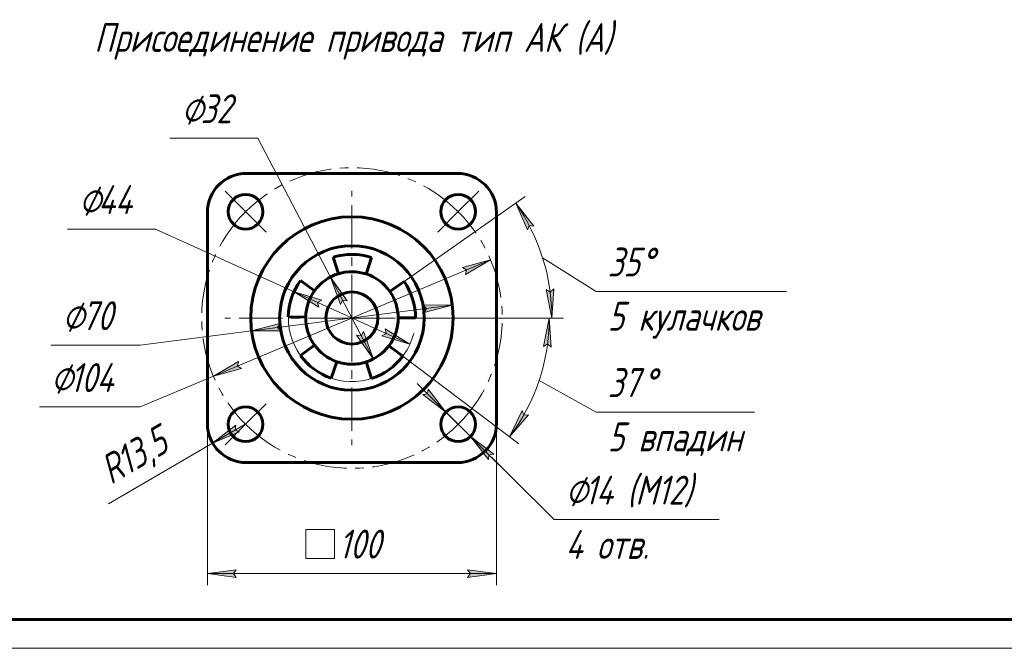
# Model space of a CAD drawing. Header units: millimetres. Extents: x 0 to 594, y 0 to 420.
# Tile 2 of 11: x 125 to 295, y 0 to 109. Entities that reach past the tile are written whole.
import ezdxf

# ---------------------------------------------------------------- set-up
doc = ezdxf.new("R2010")
doc.units = ezdxf.units.MM
for name, pattern in [('K5LT_AXLED', [12, 7.5, -1.5, 1.5, -1.5]), ('K5LT_BASIC', [0]), ('K5LT_THIN', [0])]:
    doc.linetypes.add(name, pattern=pattern)
doc.layers.add('Системный слой', color=7, linetype='Continuous')
doc.layers.add('Системный слой (1)', color=7, linetype='Continuous', true_color=0x6c6c6c)
doc.styles.add('KDIMTEXTSTYLE', font='txt', dxfattribs={"width": 0.96, "oblique": 15, "height": 5})
doc.styles.add('KTEXTSTYLE', font='txt', dxfattribs={"width": 0.96, "height": 5})
doc.dimstyles.new('KDIMSTYLE (0.50)', dxfattribs={"dimtxt": 5, "dimasz": 1, "dimexe": 2, "dimexo": 0, "dimgap": 1, "dimtad": 1, "dimlfac": 2, "dimtxsty": 'KDIMTEXTSTYLE', "dimsah": 1, "dimcen": 0, "dimdle": 1, "dimadec": 0, "dimazin": 0, "dimtfac": 0.667, "dimtmove": 0, "dimatfit": 3, "dimfxl": 1, "dimtvp": 1, "dimtolj": 1, "dimtzin": 0, "dimarcsym": 0})

# ---------------------------------------------------------------- blocks, each defined once
blk = doc.blocks.new('U32')
at = {"layer": 'Системный слой (1)', "color": 30, "linetype": 'K5LT_AXLED', "lineweight": 18, "true_color": 0xff8000}
for q in [(182.53, 79.12), (160.53, 57.12), (204.53, 57.12), (182.53, 35.12)]:
    blk.add_line((182.53, 57.12), q, dxfattribs=at)
blk = doc.blocks.new('U33')
at = {"layer": 'Системный слой (1)', "color": 30, "linetype": 'K5LT_AXLED', "lineweight": 18, "true_color": 0xff8000}
for p, q in [((164.14, 75.51), (160.61, 79.04)), ((200.91, 75.51), (204.45, 79.04)), ((167.68, 71.97), (164.14, 75.51)), ((197.38, 71.97), (200.91, 75.51)), ((167.68, 42.27), (164.14, 38.74)), ((197.38, 42.27), (200.91, 38.74)), ((164.14, 38.74), (160.61, 35.2)), ((200.91, 38.74), (204.45, 35.2))]:
    blk.add_line(p, q, dxfattribs=at)
for start, end in [(45, 135), (135, 225), (315, 45), (225, 315)]:
    blk.add_arc((182.53, 57.12), 26, start, end, dxfattribs=at)
blk = doc.blocks.new('D11')
at = {"layer": 'Системный слой (1)'}
for points in [[(162.03, 12.93), (162.53, 13.59), (157.53, 12.93), (162.53, 12.27)], [(207.53, 12.93), (202.53, 13.59), (203.03, 12.93), (202.53, 12.27)]]:
    blk.add_hatch(color=7, dxfattribs=at).paths.add_polyline_path(points)
at = {"layer": 'Системный слой (1)', "color": 7, "linetype": 'K5LT_THIN', "lineweight": 18, "true_color": 0xffffff}
for p, q in [((157.53, 37.12), (157.53, 10.93)), ((207.53, 37.12), (207.53, 10.93)), ((157.53, 12.93), (162.53, 13.59)), ((162.53, 12.27), (157.53, 12.93)), ((157.53, 12.93), (207.53, 12.93)), ((162.53, 13.59), (162.03, 12.93)), ((162.03, 12.93), (162.53, 12.27)), ((203.03, 12.93), (202.53, 13.59)), ((202.53, 13.59), (207.53, 12.93)), ((207.53, 12.93), (202.53, 12.27)), ((202.53, 12.27), (203.03, 12.93))]:
    blk.add_line(p, q, dxfattribs=at)
blk.add_wipeout([(174.53, 13.93), (174.53, 21.31), (189.89, 21.31), (189.89, 13.93)]).dxf.layer = 'Системный слой (1)'
for p, q in [((174.53, 15.52), (174.53, 20.52)), ((174.53, 20.52), (179.53, 20.52)), ((179.53, 20.52), (179.53, 15.52)), ((179.53, 15.52), (174.53, 15.52))]:
    blk.add_line(p, q, dxfattribs=at)
at = {"layer": 'Системный слой (1)', "color": 7, "insert": (180.24, 20.52), "char_height": 5, "attachment_point": 1, "style": 'KTEXTSTYLE'}
blk.add_mtext('\\fArial|b0|c204|p34;\\H5.0;\\W1.000;\\Q15;\\fGOST Type AU|b0|i0|c204|p34;\\Q15;\\W0.960;100', dxfattribs=at)
blk = doc.blocks.new('KDIMARROW_01')
at = {"layer": 'Системный слой'}
blk.add_hatch(color=0, dxfattribs=at).paths.add_polyline_path([(-5, -0.66), (0, 0), (-5, 0.66), (-4.5, 0)])
at = {"layer": 'Системный слой', "color": 0, "linetype": 'K5LT_THIN', "lineweight": 18}
for p, q in [((-4.5, 0), (-5, 0.66)), ((-5, 0.66), (0, 0)), ((0, 0), (-5, -0.66)), ((-5, -0.66), (-4.5, 0))]:
    blk.add_line(p, q, dxfattribs=at)
at = {"layer": 'Системный слой (1)', "color": 0, "linetype": 'K5LT_THIN', "lineweight": 18}
blk.add_line((385.16, 198.3), (384.66, 198.3), dxfattribs=at)
blk = doc.blocks.new('D12')
at = {"layer": 'Системный слой (1)'}
for points in [[(214.01, 73.03), (210.86, 76.96), (212.89, 72.34), (213.19, 73.11)], [(217.11, 57.12), (217.44, 62.15), (216.82, 61.61), (216.13, 62.07)]]:
    blk.add_hatch(color=7, dxfattribs=at).paths.add_polyline_path(points)
at = {"layer": 'Системный слой (1)', "color": 7, "linetype": 'K5LT_THIN', "lineweight": 18, "true_color": 0xffffff}
for p, q in [((191.54, 63.43), (212.49, 78.11)), ((210.86, 76.96), (214.01, 73.03)), ((212.89, 72.34), (210.86, 76.96)), ((213.19, 73.11), (212.89, 72.34)), ((214.01, 73.03), (213.19, 73.11)), ((215.51, 67.52), (224.76, 61.71)), ((217.11, 57.12), (216.13, 62.07)), ((216.13, 62.07), (216.82, 61.61)), ((216.82, 61.61), (217.44, 62.15)), ((217.44, 62.15), (217.11, 57.12)), ((193.53, 57.12), (219.11, 57.12))]:
    blk.add_line(p, q, dxfattribs=at)
blk.add_arc((182.53, 57.12), 34.58, 0, 35, dxfattribs=at)
blk.add_wipeout([(226.76, 53.33), (226.76, 70.09), (254.54, 70.09), (254.54, 53.33)]).dxf.layer = 'Системный слой (1)'
blk.add_line((224.76, 61.71), (257.7, 61.71), dxfattribs=at)
at = {"layer": 'Системный слой (1)', "color": 7, "char_height": 5, "attachment_point": 1, "style": 'KTEXTSTYLE'}
for s, insert in [('\\fArial|b0|c204|p34;\\H5.0;\\W1.000;\\Q15;\\fGOST Type AU|b0|i0|c204|p34;\\Q15;\\W0.960;35', (226.76, 69.3)), ('\\fArial|b0|c204|p34;\\H5.0;\\W1.000;\\Q15;\\fGOST Type AU|b0|i0|c204|p34;\\Q15;\\W0.960;°', (232.45, 69.3)), ('\\fArial|b0|c204|p34;\\H5.0;\\W1.000;\\Q15;\\fGOST Type AU|b0|i0|c204|p34;\\Q15;\\W0.960;5 кулачков', (226.76, 59.92))]:
    blk.add_mtext(s, dxfattribs=dict(at, insert=insert))
blk = doc.blocks.new('D13')
at = {"layer": 'Системный слой (1)'}
for points in [[(216.99, 52.09), (216.66, 57.12), (215.67, 52.18), (216.36, 52.63)], [(209.79, 36.58), (213.08, 40.4), (212.25, 40.34), (211.98, 41.12)]]:
    blk.add_hatch(color=7, dxfattribs=at).paths.add_polyline_path(points)
at = {"layer": 'Системный слой (1)', "color": 7, "linetype": 'K5LT_THIN', "lineweight": 18, "true_color": 0xffffff}
for p, q in [((193.53, 57.12), (218.66, 57.12)), ((215.67, 52.18), (216.66, 57.12)), ((216.66, 57.12), (216.99, 52.09)), ((216.36, 52.63), (215.67, 52.18)), ((216.99, 52.09), (216.36, 52.63)), ((191.31, 50.5), (211.38, 35.38)), ((214.9, 46.29), (224.76, 40.86)), ((209.79, 36.58), (211.98, 41.12)), ((211.98, 41.12), (212.25, 40.34)), ((213.08, 40.4), (209.79, 36.58)), ((212.25, 40.34), (213.08, 40.4))]:
    blk.add_line(p, q, dxfattribs=at)
blk.add_arc((182.53, 57.12), 34.13, 323, 0, dxfattribs=at)
blk.add_wipeout([(226.76, 32.48), (226.76, 49.24), (249.2, 49.24), (249.2, 32.48)]).dxf.layer = 'Системный слой (1)'
blk.add_line((224.76, 40.86), (252.14, 40.86), dxfattribs=at)
at = {"layer": 'Системный слой (1)', "color": 7, "char_height": 5, "attachment_point": 1, "style": 'KTEXTSTYLE'}
for s, insert in [('\\fArial|b0|c204|p34;\\H5.0;\\W1.000;\\Q15;\\fGOST Type AU|b0|i0|c204|p34;\\Q15;\\W0.960;37', (226.76, 48.45)), ('\\fArial|b0|c204|p34;\\H5.0;\\W1.000;\\Q15;\\fGOST Type AU|b0|i0|c204|p34;\\Q15;\\W0.960;°', (232.84, 48.45)), ('\\fArial|b0|c204|p34;\\H5.0;\\W1.000;\\Q15;\\fGOST Type AU|b0|i0|c204|p34;\\Q15;\\W0.960;5 впадин', (226.76, 39.06))]:
    blk.add_mtext(s, dxfattribs=dict(at, insert=insert))
blk = doc.blocks.new('D14')
at = {"layer": 'Системный слой (1)'}
for points in [[(198.78, 40.85), (195.7, 44.84), (195.59, 44.03), (194.77, 43.91)], [(207.05, 33.56), (203.04, 36.62), (206.12, 32.63), (206.23, 33.45)]]:
    blk.add_hatch(color=7, dxfattribs=at).paths.add_polyline_path(points)
at = {"layer": 'Системный слой (1)', "color": 7, "linetype": 'K5LT_THIN', "lineweight": 18, "true_color": 0xffffff}
for p, q in [((198.78, 40.85), (193.82, 45.79)), ((195.7, 44.84), (195.59, 44.03)), ((198.78, 40.85), (195.7, 44.84)), ((195.59, 44.03), (194.77, 43.91)), ((194.77, 43.91), (198.78, 40.85)), ((198.78, 40.85), (203.04, 36.62)), ((203.04, 36.62), (206.12, 32.63)), ((207.05, 33.56), (203.04, 36.62)), ((203.04, 36.62), (208, 31.69)), ((203.04, 36.62), (217.48, 22.26)), ((206.12, 32.63), (206.23, 33.45)), ((206.23, 33.45), (207.05, 33.56))]:
    blk.add_line(p, q, dxfattribs=at)
blk.add_wipeout([(219.48, 13.88), (219.48, 30.64), (243.07, 30.64), (243.07, 13.88)]).dxf.layer = 'Системный слой (1)'
blk.add_line((217.48, 22.26), (246.06, 22.26), dxfattribs=at)
at = {"layer": 'Системный слой (1)', "color": 7, "char_height": 5, "attachment_point": 1, "style": 'KTEXTSTYLE'}
for s, insert in [('\\fArial|b0|c204|p34;\\H5.0;\\W1.000;\\Q15;\\fGOST Type AU|b0|i0|c204|p34;\\Q15;\\W0.960;⌀', (219.48, 29.85)), ('\\fArial|b0|c204|p34;\\H5.0;\\W1.000;\\Q15;\\fGOST Type AU|b0|i0|c204|p34;\\Q15;\\W0.960;14 (М12)', (222.79, 29.85)), ('\\fArial|b0|c204|p34;\\H5.0;\\W1.000;\\Q15;\\fGOST Type AU|b0|i0|c204|p34;\\Q15;\\W0.960;4 отв.', (219.48, 20.46))]:
    blk.add_mtext(s, dxfattribs=dict(at, insert=insert))
blk = doc.blocks.new('D15')
at = {"layer": 'Системный слой (1)'}
blk.add_hatch(color=7, dxfattribs=at).paths.add_polyline_path([(158.44, 35.48), (163.09, 37.42), (162.33, 37.74), (162.43, 38.56)])
at = {"layer": 'Системный слой (1)', "color": 7, "linetype": 'K5LT_THIN', "lineweight": 18, "true_color": 0xffffff}
for p, q in [((164.28, 38.87), (158.44, 35.48)), ((158.44, 35.48), (162.43, 38.56)), ((162.43, 38.56), (162.33, 37.74)), ((162.33, 37.74), (163.09, 37.42)), ((163.09, 37.42), (158.44, 35.48))]:
    blk.add_line(p, q, dxfattribs=at)
blk.add_wipeout([(141.64, 26.86), (137.93, 33.24), (149.43, 39.93), (153.14, 33.55)]).dxf.layer = 'Системный слой (1)'
blk.add_line((158.44, 35.48), (140.41, 24.99), dxfattribs=at)
at = {"layer": 'Системный слой (1)', "color": 7, "char_height": 5, "attachment_point": 1, "rotation": 30.1855, "style": 'KTEXTSTYLE'}
for s, insert in [('\\fArial|b0|c204|p34;\\H5.0;\\W1.000;\\Q15;\\fGOST Type AU|b0|i0|c204|p34;\\Q15;\\W0.960;13,5', (141.07, 34.15)), ('\\fArial|b0|c204|p34;\\H5.0;\\W1.000;\\Q15;\\fGOST Type AU|b0|i0|c204|p34;\\Q15;\\W0.960;R', (138.33, 32.55))]:
    blk.add_mtext(s, dxfattribs=dict(at, insert=insert))
blk = doc.blocks.new('D16')
at = {"layer": 'Системный слой (1)'}
for points in [[(202.14, 64.65), (206.49, 67.2), (201.63, 65.87), (202.35, 65.45)], [(163.42, 48.38), (162.71, 48.79), (162.91, 49.59), (158.56, 47.05)]]:
    blk.add_hatch(color=7, dxfattribs=at).paths.add_polyline_path(points)
at = {"layer": 'Системный слой (1)', "color": 7, "linetype": 'K5LT_THIN', "lineweight": 18, "true_color": 0xffffff}
for p, q in [((206.49, 67.2), (158.56, 47.05)), ((201.63, 65.87), (206.49, 67.2)), ((206.49, 67.2), (202.14, 64.65)), ((202.35, 65.45), (201.63, 65.87)), ((202.14, 64.65), (202.35, 65.45)), ((158.56, 47.05), (162.91, 49.59)), ((162.91, 49.59), (162.71, 48.79)), ((163.42, 48.38), (158.56, 47.05)), ((162.71, 48.79), (163.42, 48.38)), ((158.56, 47.05), (145.93, 41.74)), ((145.93, 41.74), (128.47, 41.74))]:
    blk.add_line(p, q, dxfattribs=at)
blk.add_wipeout([(130.47, 42.74), (130.47, 50.12), (143.39, 50.12), (143.39, 42.74)]).dxf.layer = 'Системный слой (1)'
at = {"layer": 'Системный слой (1)', "color": 7, "char_height": 5, "attachment_point": 1, "style": 'KTEXTSTYLE'}
for s, insert in [('\\fArial|b0|c204|p34;\\H5.0;\\W1.000;\\Q15;\\fGOST Type AU|b0|i0|c204|p34;\\Q15;\\W0.960;⌀', (130.47, 49.32)), ('\\fArial|b0|c204|p34;\\H5.0;\\W1.000;\\Q15;\\fGOST Type AU|b0|i0|c204|p34;\\Q15;\\W0.960;104', (133.77, 49.32))]:
    blk.add_mtext(s, dxfattribs=dict(at, insert=insert))
blk = doc.blocks.new('D17')
at = {"layer": 'Системный слой (1)'}
for points in [[(195.01, 58.06), (199.88, 59.35), (194.84, 59.37), (195.42, 58.78)], [(170.21, 54.88), (169.63, 55.47), (170.04, 56.18), (165.17, 54.89)]]:
    blk.add_hatch(color=7, dxfattribs=at).paths.add_polyline_path(points)
at = {"layer": 'Системный слой (1)', "color": 7, "linetype": 'K5LT_THIN', "lineweight": 18, "true_color": 0xffffff}
for p, q in [((199.88, 59.35), (165.17, 54.89)), ((195.42, 58.78), (194.84, 59.37)), ((194.84, 59.37), (199.88, 59.35)), ((199.88, 59.35), (195.01, 58.06)), ((195.01, 58.06), (195.42, 58.78)), ((165.17, 54.89), (145.93, 52.42)), ((165.17, 54.89), (170.04, 56.18)), ((170.21, 54.88), (165.17, 54.89)), ((170.04, 56.18), (169.63, 55.47)), ((169.63, 55.47), (170.21, 54.88)), ((145.93, 52.42), (130.45, 52.42))]:
    blk.add_line(p, q, dxfattribs=at)
blk.add_wipeout([(132.45, 53.42), (132.45, 60.8), (143.47, 60.8), (143.47, 53.42)]).dxf.layer = 'Системный слой (1)'
at = {"layer": 'Системный слой (1)', "color": 7, "char_height": 5, "attachment_point": 1, "style": 'KTEXTSTYLE'}
for s, insert in [('\\fArial|b0|c204|p34;\\H5.0;\\W1.000;\\Q15;\\fGOST Type AU|b0|i0|c204|p34;\\Q15;\\W0.960;⌀', (132.45, 60.01)), ('\\fArial|b0|c204|p34;\\H5.0;\\W1.000;\\Q15;\\fGOST Type AU|b0|i0|c204|p34;\\Q15;\\W0.960;70', (135.76, 60.01))]:
    blk.add_mtext(s, dxfattribs=dict(at, insert=insert))
blk = doc.blocks.new('D18')
at = {"layer": 'Системный слой (1)'}
for points in [[(177.33, 60.2), (172.51, 61.66), (176.79, 59), (176.6, 59.8)], [(192.55, 52.59), (188.26, 55.25), (188.45, 54.44), (187.72, 54.05)]]:
    blk.add_hatch(color=7, dxfattribs=at).paths.add_polyline_path(points)
at = {"layer": 'Системный слой (1)', "color": 7, "linetype": 'K5LT_THIN', "lineweight": 18, "true_color": 0xffffff}
for p, q in [((148.54, 72.51), (133.33, 72.51)), ((172.51, 61.66), (148.54, 72.51)), ((172.51, 61.66), (177.33, 60.2)), ((176.79, 59), (172.51, 61.66)), ((192.55, 52.59), (172.51, 61.66)), ((177.33, 60.2), (176.6, 59.8)), ((176.6, 59.8), (176.79, 59)), ((188.45, 54.44), (188.26, 55.25)), ((188.26, 55.25), (192.55, 52.59)), ((187.72, 54.05), (188.45, 54.44)), ((192.55, 52.59), (187.72, 54.05))]:
    blk.add_line(p, q, dxfattribs=at)
blk.add_arc((182.53, 57.12), 11, 179, 346.0334, dxfattribs=at)
blk.add_arc((182.53, 57.12), 11, 179, 346.0334, dxfattribs=at)
blk.add_wipeout([(135.33, 73.51), (135.33, 80.89), (146.09, 80.89), (146.09, 73.51)]).dxf.layer = 'Системный слой (1)'
at = {"layer": 'Системный слой (1)', "color": 7, "char_height": 5, "attachment_point": 1, "style": 'KTEXTSTYLE'}
for s, insert in [('\\fArial|b0|c204|p34;\\H5.0;\\W1.000;\\Q15;\\fGOST Type AU|b0|i0|c204|p34;\\Q15;\\W0.960;⌀', (135.33, 80.09)), ('\\fArial|b0|c204|p34;\\H5.0;\\W1.000;\\Q15;\\fGOST Type AU|b0|i0|c204|p34;\\Q15;\\W0.960;44', (138.64, 80.09))]:
    blk.add_mtext(s, dxfattribs=dict(at, insert=insert))
blk = doc.blocks.new('D19')
at = {"layer": 'Системный слой (1)'}
for points in [[(181.72, 60.09), (178.82, 64.21), (180.55, 59.48), (180.9, 60.22)], [(186.23, 50.03), (184.5, 54.77), (184.15, 54.02), (183.33, 54.16)]]:
    blk.add_hatch(color=7, dxfattribs=at).paths.add_polyline_path(points)
at = {"layer": 'Системный слой (1)', "color": 7, "linetype": 'K5LT_THIN', "lineweight": 18, "true_color": 0xffffff}
for p, q in [((166.26, 88.22), (151.05, 88.22)), ((178.82, 64.21), (166.26, 88.22)), ((178.82, 64.21), (181.72, 60.09)), ((180.55, 59.48), (178.82, 64.21)), ((186.23, 50.03), (178.82, 64.21)), ((180.9, 60.22), (180.55, 59.48)), ((181.72, 60.09), (180.9, 60.22)), ((184.15, 54.02), (184.5, 54.77)), ((184.5, 54.77), (186.23, 50.03)), ((186.23, 50.03), (183.33, 54.16)), ((183.33, 54.16), (184.15, 54.02))]:
    blk.add_line(p, q, dxfattribs=at)
blk.add_arc((182.53, 57.12), 8, 144, 311.8569, dxfattribs=at)
blk.add_arc((182.53, 57.12), 8, 144, 311.8569, dxfattribs=at)
blk.add_wipeout([(153.05, 89.22), (153.05, 96.6), (163.81, 96.6), (163.81, 89.22)]).dxf.layer = 'Системный слой (1)'
at = {"layer": 'Системный слой (1)', "color": 7, "char_height": 5, "attachment_point": 1, "style": 'KTEXTSTYLE'}
for s, insert in [('\\fArial|b0|c204|p34;\\H5.0;\\W1.000;\\Q15;\\fGOST Type AU|b0|i0|c204|p34;\\Q15;\\W0.960;⌀', (153.05, 95.81)), ('\\fArial|b0|c204|p34;\\H5.0;\\W1.000;\\Q15;\\fGOST Type AU|b0|i0|c204|p34;\\Q15;\\W0.960;32', (156.36, 95.81))]:
    blk.add_mtext(s, dxfattribs=dict(at, insert=insert))
blk = doc.blocks.new('U34')
at = {"color": 143, "linetype": 'K5LT_BASIC', "lineweight": 60, "true_color": 0x33acca}
blk.add_line((589, 5), (20, 5), dxfattribs=at)
at = {"color": 7, "linetype": 'K5LT_THIN', "lineweight": 18, "true_color": 0xffffff}
blk.add_line((594, 0), (0, 0), dxfattribs=at)

msp = doc.modelspace()

# ---------------------------------------------------------------- linework, layer by layer
at = {"layer": 'Системный слой (1)', "color": 143, "linetype": 'K5LT_BASIC', "lineweight": 60, "true_color": 0x33acca}
for p, q in [((200.7763, 82.1218), (164.2763, 82.1218)), ((157.5263, 75.3718), (157.5263, 38.8718)), ((207.5263, 38.8718), (207.5263, 75.3718)), ((179.3102, 67.6411), (180.1874, 64.7722)), ((184.9985, 64.7302), (185.9255, 67.5834)), ((176.0542, 61.8241), (173.6271, 63.5874)), ((191.537, 63.4311), (189.0795, 61.7104)), ((171.528, 57.3137), (174.5275, 57.2614)), ((190.5263, 57.1218), (193.5263, 57.1218)), ((176.0542, 52.4195), (173.6271, 50.6561)), ((191.3113, 50.5018), (188.9154, 52.3072)), ((178.9451, 46.7211), (179.9218, 49.5576)), ((184.9985, 49.5133), (185.9255, 46.6601)), ((164.2763, 32.1218), (200.7763, 32.1218))]:
    msp.add_line(p, q, dxfattribs=at)
for centre, radius in [((164.1416, 75.5065), 3), ((200.9111, 75.5065), 3), ((182.5263, 57.1218), 17.5), ((182.5263, 57.1218), 12.5), ((182.5263, 57.1218), 4.5), ((164.1416, 38.737), 3), ((200.9111, 38.737), 3)]:
    msp.add_circle(centre, radius, dxfattribs=at)
for centre, radius, start, end in [((164.2763, 75.3718), 6.75, 90, 180), ((200.7763, 75.3718), 6.75, 0, 90), ((182.5263, 57.1218), 11, 72, 107), ((182.5263, 57.1218), 8, 107, 144), ((182.5263, 57.1218), 8, 72, 107), ((182.5263, 57.1218), 8, 35, 72), ((182.5263, 57.1218), 11, 144, 179), ((182.5263, 57.1218), 11, 0, 35), ((182.5263, 57.1218), 8, 144, 179), ((182.5263, 57.1218), 8, 0, 35), ((182.5263, 57.1218), 8, 179, 216), ((182.5263, 57.1218), 8, 323, 0), ((182.5263, 57.1218), 8, 216, 251), ((182.5263, 57.1218), 8, 288, 323), ((182.5263, 57.1218), 11, 216, 251), ((182.5263, 57.1218), 8, 251, 270), ((182.5263, 57.1218), 8, 270, 288), ((182.5263, 57.1218), 11, 288, 323), ((164.2763, 38.8718), 6.75, 180, 270), ((200.7763, 38.8718), 6.75, 270, 0)]:
    msp.add_arc(centre, radius, start, end, dxfattribs=at)

# ---------------------------------------------------------------- block references
at = {"layer": 'Системный слой (1)'}
for name in ['U33', 'U32']:
    msp.add_blockref(name, (0, 0), dxfattribs=at)

# ---------------------------------------------------------------- texts
at = {"layer": 'Системный слой (1)', "color": 7, "insert": (137.9601, 108.1287), "char_height": 5, "attachment_point": 1, "style": 'KTEXTSTYLE'}
msp.add_mtext('\\fArial|b0|c204|p34;\\H5.0;\\W1.000;\\Q15;\\fGOST Type AU|b0|i0|c204|p34;\\Q15;\\W0.960;Присоединение привода тип АК (А)', dxfattribs=at)

# ---------------------------------------------------------------- next in the draw order: dimensions: what is measured, and where the dimension line sits
at = {"layer": 'Системный слой (1)', "color": 7}
dim = msp.add_angular_dim_2l(base=(196.7894, 66.8978), line1=((182.5263, 57.1218), (191.537, 63.4311)), line2=((182.5263, 57.1218), (193.5263, 57.1218)), dimstyle='KDIMSTYLE (0.50)', override={"dimpost": '\\fGOST Type AU|b0|c204|p34;\\H5.0;\\W0.960;\\Q15;<>\\X\\fGOST Type AU|b0|c204|p34;\\H5.0;\\W0.960;\\Q15;\\fGOST Type AU|b0|i0|c204|p34;\\Q15;5 кулачков', "dimblk1": 'KDIMARROW_01', "dimblk2": 'KDIMARROW_01', "dimclrt": 7, "dimtol": 1, "dimtp": 0, "dimtm": 0, "dimtdec": 5, "dimtolj": 1}, dxfattribs=at)
dim.commit()
dim.dimension.update_dxf_attribs({"geometry": 'D12', "text_midpoint": (226.7566, 61.7104)})
dim = msp.add_linear_dim(base=(157.5263, 12.9303), p1=(207.5263, 37.1218), p2=(157.5263, 37.1218), dimstyle='KDIMSTYLE (0.50)', override={"dimexo": 0, "dimpost": '\\fGOST Type AU|b0|c204|p34;\\H5.0;\\W0.960;\\Q15;{\\fSymbol Type A|i0|c204|p18;т}<>', "dimblk1": 'KDIMARROW_01', "dimblk2": 'KDIMARROW_01', "dimse1": 0, "dimse2": 0, "dimclrt": 7, "dimtol": 1, "dimtp": 0, "dimtm": 0, "dimtdec": 5, "dimtolj": 1}, dxfattribs=at)
dim.commit()
dim.dimension.update_dxf_attribs({"geometry": 'D11', "text_midpoint": (182.5263, 12.9303), "dimtype": 160})

# ---------------------------------------------------------------- next in the draw order: dimensions: what is measured, and where the dimension line sits
dim = msp.add_angular_dim_2l(base=(196.2585, 46.9876), line1=((182.5263, 57.1218), (191.3113, 50.5018)), line2=((182.5263, 57.1218), (193.5263, 57.1218)), dimstyle='KDIMSTYLE (0.50)', override={"dimpost": '\\fGOST Type AU|b0|c204|p34;\\H5.0;\\W0.960;\\Q15;<>\\X\\fGOST Type AU|b0|c204|p34;\\H5.0;\\W0.960;\\Q15;\\fGOST Type AU|b0|i0|c204|p34;\\Q15;5 впадин', "dimblk1": 'KDIMARROW_01', "dimblk2": 'KDIMARROW_01', "dimclrt": 7, "dimtol": 1, "dimtp": 0, "dimtm": 0, "dimtdec": 5, "dimtolj": 1}, dxfattribs=at)
dim.commit()
dim.dimension.update_dxf_attribs({"geometry": 'D13', "text_midpoint": (226.7566, 40.8583)})
dim = msp.add_radius_dim(center=(164.2763, 38.8718), mpoint=(152.6069, 32.084), dimstyle='KDIMSTYLE (0.50)', override={"dimpost": '\\fGOST Type AU|b0|c204|p34;\\H5.0;\\W0.960;\\Q15;<>', "dimblk2": 'KDIMARROW_01', "dimclrt": 7, "dimtol": 1, "dimtp": 0, "dimtm": 0, "dimtdec": 5, "dimtolj": 1}, dxfattribs=at)
dim.commit()
dim.dimension.update_dxf_attribs({"geometry": 'D15', "text_midpoint": (148.1299, 29.4798), "dimtype": 164})

# ---------------------------------------------------------------- next in the draw order: dimensions: what is measured, and where the dimension line sits
dim = msp.add_diameter_dim_2p(p1=(196.6568, 42.9679), p2=(205.1654, 34.5061), text='\\fGOST Type AU|b0|c204|p34;\\H5.0;\\W0.960;\\Q15;∅\\fGOST Type AU|b0|c204|p34;\\H5.0;\\W0.960;\\Q15;\\fGOST Type AU|b0|i0|c204|p34;\\Q15;14 (М12)\\X\\fGOST Type AU|b0|c204|p34;\\H5.0;\\W0.960;\\Q15;\\fGOST Type AU|b0|i0|c204|p34;\\Q15;4 отв.', dimstyle='KDIMSTYLE (0.50)', override={"dimtih": 1, "dimtoh": 1, "dimblk1": 'KDIMARROW_01', "dimblk2": 'KDIMARROW_01', "dimclrt": 7, "dimtmove": 1, "dimatfit": 2, "dimtolj": 1}, dxfattribs=at)
dim.commit()
dim.dimension.update_dxf_attribs({"geometry": 'D14', "text_midpoint": (219.4814, 22.2579)})

# ---------------------------------------------------------------- next in the draw order: dimensions: what is measured, and where the dimension line sits
dim = msp.add_diameter_dim_2p(p1=(230.4631, 77.2727), p2=(134.5895, 36.9708), dimstyle='KDIMSTYLE (0.50)', override={"dimtih": 1, "dimtoh": 1, "dimpost": '\\fGOST Type AU|b0|c204|p34;\\H5.0;\\W0.960;\\Q15;<>', "dimblk1": 'KDIMARROW_01', "dimblk2": 'KDIMARROW_01', "dimclrt": 7, "dimtol": 1, "dimtp": 0, "dimtm": 0, "dimtdec": 5, "dimtmove": 1, "dimatfit": 2, "dimtolj": 1}, dxfattribs=at)
dim.commit()
dim.dimension.update_dxf_attribs({"geometry": 'D16', "text_midpoint": (143.9277, 41.737), "dimtype": 163})

# ---------------------------------------------------------------- next in the draw order: dimensions: what is measured, and where the dimension line sits
dim = msp.add_diameter_dim_2p(p1=(217.241, 61.582), p2=(147.8117, 52.6615), dimstyle='KDIMSTYLE (0.50)', override={"dimtih": 1, "dimtoh": 1, "dimpost": '\\fGOST Type AU|b0|c204|p34;\\H5.0;\\W0.960;\\Q15;<>', "dimblk1": 'KDIMARROW_01', "dimblk2": 'KDIMARROW_01', "dimclrt": 7, "dimtol": 1, "dimtp": 0, "dimtm": 0, "dimtdec": 5, "dimtmove": 1, "dimatfit": 2, "dimtolj": 1}, dxfattribs=at)
dim.commit()
dim.dimension.update_dxf_attribs({"geometry": 'D17', "text_midpoint": (143.9277, 52.4195), "dimtype": 163})

# ---------------------------------------------------------------- next in the draw order: dimensions: what is measured, and where the dimension line sits
dim = msp.add_diameter_dim_2p(p1=(202.5684, 48.049), p2=(162.4842, 66.1945), dimstyle='KDIMSTYLE (0.50)', override={"dimtih": 1, "dimtoh": 1, "dimpost": '\\fGOST Type AU|b0|c204|p34;\\H5.0;\\W0.960;\\Q15;<>', "dimblk1": 'KDIMARROW_01', "dimblk2": 'KDIMARROW_01', "dimclrt": 7, "dimtol": 1, "dimtp": 0, "dimtm": 0, "dimtdec": 5, "dimtmove": 1, "dimatfit": 2, "dimtolj": 1}, dxfattribs=at)
dim.commit()
dim.dimension.update_dxf_attribs({"geometry": 'D18', "text_midpoint": (146.5406, 72.5065), "dimtype": 163})

# ---------------------------------------------------------------- next in the draw order: dimensions: what is measured, and where the dimension line sits
dim = msp.add_diameter_dim_2p(p1=(189.9408, 42.9434), p2=(175.1119, 71.3001), dimstyle='KDIMSTYLE (0.50)', override={"dimtih": 1, "dimtoh": 1, "dimpost": '\\fGOST Type AU|b0|c204|p34;\\H5.0;\\W0.960;\\Q15;<>', "dimblk1": 'KDIMARROW_01', "dimblk2": 'KDIMARROW_01', "dimclrt": 7, "dimtol": 1, "dimtp": 0, "dimtm": 0, "dimtdec": 5, "dimtmove": 1, "dimatfit": 2, "dimtolj": 1}, dxfattribs=at)
dim.commit()
dim.dimension.update_dxf_attribs({"geometry": 'D19', "text_midpoint": (164.2629, 88.2218), "dimtype": 163})

# ---------------------------------------------------------------- next in the draw order: block references
msp.add_blockref('U34', (0, 0))

doc.saveas('drawing.dxf')
